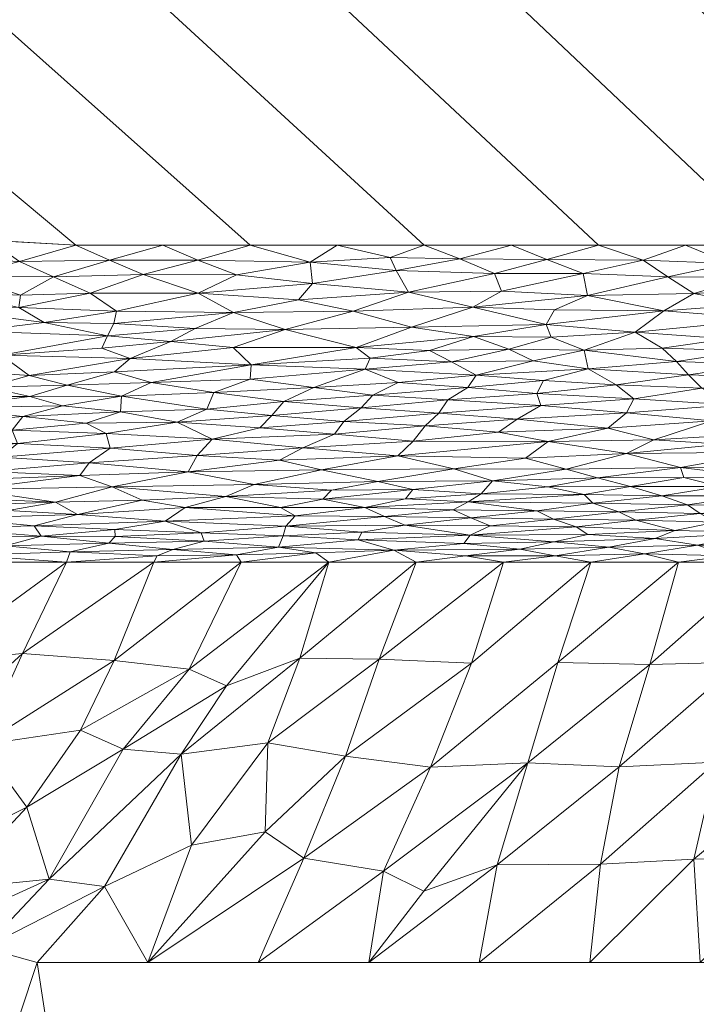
# Model space of a CAD drawing. Header units: millimetres. Extents: x -300 to 300, y 0 to 450.
# Tile 35 of 256: x -225 to -168, y 110 to 192. Entities that reach past the tile are written whole.
import ezdxf

# ---------------------------------------------------------------- set-up
doc = ezdxf.new("R2010")
doc.units = ezdxf.units.MM
doc.layers.add('A-GENM', color=13, linetype='Continuous')

# ---------------------------------------------------------------- blocks, each defined once
blk = doc.blocks.new('MODEL_CCAS0420-1080410R0 - MODEL_CCAS0420-1080410R0-453240-Preview')
at = {"layer": 'A-GENM', "lineweight": 9}
mesh = blk.add_polyface(dxfattribs=at)
corners = [(-296.159, -20, -110), (-295.657, -15.55, -110), (-294.177, -11.323, -110), (-291.793, -7.531, -110), (-288.625, -4.364, -110), (-284.831, -1.981, -110), (-280.602, -0.502, -110), (-276.147, 0, -110), (276.147, 0, -110), (280.596, -0.501, -110), (284.825, -1.978, -110), (288.619, -4.359, -110), (291.788, -7.525, -110), (294.174, -11.316, -110), (295.656, -15.545, -110), (296.159, -20, -110), (296.159, -426.171, -110), (295.658, -430.617, -110), (294.182, -434.842, -110), (291.802, -438.632, -110), (288.638, -441.797, -110), (284.848, -444.179, -110), (280.622, -445.657, -110), (276.171, -446.159, -110), (-276.171, -446.159, -110), (-280.617, -445.658, -110), (-284.842, -444.182, -110), (-288.632, -441.802, -110), (-291.797, -438.638, -110), (-294.179, -434.848, -110), (-295.657, -430.622, -110), (-296.159, -426.171, -110)]
mesh.append_faces([[corners[k] for k in face] for face in [(15, 12, 13, 14)]], dxfattribs={"vtx0": -1})
mesh.append_faces([[corners[k] for k in face] for face in [(16, 8, 15)]], dxfattribs={"vtx0": -1, "vtx1": -1})
mesh.append_faces([[corners[k] for k in face] for face in [(24, 31, 7, 8)]], dxfattribs={"vtx0": -1, "vtx1": -1, "vtx3": -1})
mesh.append_faces([[corners[k] for k in face] for face in [(31, 24, 25, 30), (18, 21, 22, 17), (17, 22, 23, 16)]], dxfattribs={"vtx0": -1, "vtx2": -1})
mesh.append_faces([[corners[k] for k in face] for face in [(0, 3, 4, 5), (0, 5, 6, 7)]], dxfattribs={"vtx0": -1, "vtx3": -1})
mesh.append_faces([[corners[k] for k in face] for face in [(28, 29, 27)]], dxfattribs={"vtx1": -1})
mesh.append_faces([[corners[k] for k in face] for face in [(25, 26, 30), (11, 12, 15, 10), (9, 10, 15, 8), (31, 0, 7)]], dxfattribs={"vtx1": -1, "vtx2": -1})
mesh.append_faces([[corners[k] for k in face] for face in [(23, 24, 8, 16)]], dxfattribs={"vtx1": -1, "vtx2": -1, "vtx3": -1})
mesh.append_faces([[corners[k] for k in face] for face in [(26, 27, 29, 30)]], dxfattribs={"vtx1": -1, "vtx3": -1})
mesh.append_faces([[corners[k] for k in face] for face in [(19, 20, 21, 18)]], dxfattribs={"vtx2": -1})
mesh.append_faces([[corners[k] for k in face] for face in [(0, 1, 2, 3)]], dxfattribs={"vtx3": -1})
mesh = blk.add_polyface(dxfattribs=at)
corners = [(-279.918, -2), (-292.651, -7.27), (-297.929, -20), (-297.929, -224.97), (-297.929, -429.94), (-292.661, -442.661), (-279.94, -447.929), (0, -447.929), (279.94, -447.929), (292.661, -442.661), (297.929, -429.94), (297.929, -224.97), (297.929, -20), (292.651, -7.27), (279.918, -2), (0, -2), (0, -3.5), (13.257, -3.5), (26.515, -3.5), (39.772, -3.5), (53.029, -3.5), (66.287, -3.5), (79.544, -3.5), (92.801, -3.5), (106.059, -3.5), (119.316, -3.5), (132.573, -3.5), (145.831, -3.5), (159.088, -3.5), (172.345, -3.5), (185.603, -3.5), (198.86, -3.5), (212.117, -3.5), (225.375, -3.5), (238.632, -3.5), (251.889, -3.5), (265.147, -3.5), (278.404, -3.5), (291.028, -7.487), (296.497, -19.511), (296.5, -32.769), (296.5, -46.026), (296.5, -59.283), (296.5, -72.541), (296.5, -85.798), (296.5, -99.055), (296.5, -112.313), (296.5, -125.57), (296.5, -138.827), (296.5, -152.085), (296.5, -165.342), (296.5, -178.599), (296.5, -191.857), (296.5, -205.114), (296.5, -218.371), (296.5, -231.629), (296.5, -244.886), (296.5, -258.143), (296.499, -271.401), (296.499, -284.658), (296.499, -297.915), (296.499, -311.173), (296.499, -324.43), (296.499, -337.687), (296.5, -350.945), (296.5, -364.202), (296.5, -377.459), (296.5, -390.717), (296.5, -403.974), (296.5, -417.231), (296.497, -430.489), (291.028, -442.513), (278.404, -446.5), (265.147, -446.5), (251.889, -446.5), (238.632, -446.5), (225.375, -446.5), (212.117, -446.5), (198.86, -446.5), (185.603, -446.5), (172.345, -446.5), (159.088, -446.5), (145.831, -446.5), (132.573, -446.5), (119.316, -446.5), (106.059, -446.5), (92.801, -446.5), (79.544, -446.5), (66.287, -446.5), (53.029, -446.5), (39.772, -446.5), (26.515, -446.5), (13.257, -446.5), (0, -446.5), (-12.926, -446.5), (-25.852, -446.5), (-38.777, -446.5), (-51.703, -446.5), (-64.629, -446.5), (-77.555, -446.5), (-90.48, -446.5), (-103.406, -446.5), (-116.332, -446.5), (-129.258, -446.5), (-142.183, -446.5), (-155.109, -446.5), (-168.035, -446.5), (-180.961, -446.5), (-193.887, -446.5), (-206.812, -446.5), (-219.738, -446.5), (-232.664, -446.5), (-245.59, -446.5), (-258.515, -446.5), (-271.441, -446.5), (-284.356, -445.968), (-294.544, -438.124), (-296.5, -425.35), (-296.5, -412.424), (-296.5, -399.498), (-296.5, -386.572), (-296.5, -373.646), (-296.5, -360.721), (-296.5, -347.795), (-296.499, -334.869), (-296.499, -321.943), (-296.499, -309.018), (-296.499, -296.092), (-296.499, -283.166), (-296.499, -270.24), (-296.5, -257.315), (-296.5, -244.389), (-296.5, -231.463), (-296.5, -218.537), (-296.5, -205.611), (-296.5, -192.686), (-296.5, -179.76), (-296.5, -166.834), (-296.5, -153.908), (-296.5, -140.983), (-296.5, -128.057), (-296.5, -115.131), (-296.5, -102.205), (-296.5, -89.28), (-296.5, -76.354), (-296.5, -63.428), (-296.5, -50.502), (-296.5, -37.576), (-296.5, -24.651), (-294.544, -11.876), (-284.356, -4.032), (-271.441, -3.5), (-258.515, -3.5), (-245.59, -3.5), (-232.664, -3.5), (-219.738, -3.5), (-206.812, -3.5), (-193.887, -3.5), (-180.961, -3.5), (-168.035, -3.5), (-155.109, -3.5), (-142.183, -3.5), (-129.258, -3.5), (-116.332, -3.5), (-103.406, -3.5), (-90.48, -3.5), (-77.555, -3.5), (-64.629, -3.5), (-51.703, -3.5), (-38.777, -3.5), (-25.852, -3.5), (-12.926, -3.5), (-294.538, -438.129), (-294.547, -438.108)]
mesh.append_faces([[corners[k] for k in face] for face in [(116, 172, 173)]])
mesh.append_faces([[corners[k] for k in face] for face in [(118, 4, 117), (6, 115, 5), (115, 6, 114), (7, 104, 6), (1, 150, 0), (151, 0, 150)]], dxfattribs={"vtx0": -1, "vtx1": -1})
mesh.append_faces([[corners[k] for k in face] for face in [(4, 124, 125), (7, 99, 100), (2, 148, 149), (149, 1, 2), (2, 141, 142), (0, 151, 152), (0, 160, 161, 15), (15, 165, 166), (15, 170, 171), (8, 81, 82, 7), (8, 72, 73), (11, 61, 62, 10), (12, 46, 47, 11), (38, 13, 14, 37), (13, 38, 39, 12)]], dxfattribs={"vtx0": -1, "vtx2": -1})
mesh.append_faces([[corners[k] for k in face] for face in [(4, 118, 119, 120), (4, 120, 121, 122), (3, 128, 129, 130), (3, 130, 131, 132), (3, 138, 139, 140), (0, 154, 155, 156), (0, 156, 157, 158), (15, 161, 162, 163), (15, 163, 164, 165), (8, 73, 74, 75), (7, 86, 87, 88), (7, 83, 84, 85), (10, 68, 69, 70), (11, 55, 56, 57), (14, 28, 29, 30), (14, 32, 33, 34), (15, 19, 20, 21), (12, 44, 45, 46), (11, 49, 50, 51), (11, 47, 48, 49), (12, 39, 40, 41)]], dxfattribs={"vtx0": -1, "vtx3": -1})
mesh.append_faces([[corners[k] for k in face] for face in [(123, 124, 4, 122), (127, 128, 3, 126), (113, 114, 6, 112), (111, 112, 6, 110), (109, 110, 6, 108), (107, 108, 6, 106), (96, 97, 7, 95), (105, 106, 6, 104), (103, 104, 7, 102), (101, 102, 7, 100), (98, 99, 7, 97), (94, 95, 7, 93), (135, 136, 3, 134), (137, 138, 3, 136), (133, 134, 3, 132), (145, 146, 2, 144), (147, 148, 2, 146), (143, 144, 2, 142), (149, 150, 1), (153, 154, 0, 152), (159, 160, 0, 158), (169, 170, 15, 168), (167, 168, 15, 166), (78, 79, 8, 77), (80, 81, 8, 79), (76, 77, 8, 75), (91, 92, 7, 90), (89, 90, 7, 88), (85, 86, 7), (82, 83, 7), (67, 68, 10, 66), (65, 66, 10, 64), (60, 61, 11, 59), (58, 59, 11, 57), (63, 64, 10, 62), (54, 55, 11, 53), (26, 27, 15, 25), (31, 32, 14, 30), (16, 17, 15, 171), (18, 19, 15, 17), (24, 25, 15, 23), (22, 23, 15, 21), (34, 35, 14), (52, 53, 11, 51), (36, 37, 14, 35), (42, 43, 12, 41), (43, 44, 12), (92, 93, 7)]], dxfattribs={"vtx1": -1, "vtx2": -1})
mesh.append_faces([[corners[k] for k in face] for face in [(3, 4, 125, 126), (2, 3, 140, 141), (71, 72, 8, 9), (70, 71, 9, 10), (27, 28, 14, 15)]], dxfattribs={"vtx1": -1, "vtx3": -1})
mesh.append_faces([[corners[k] for k in face] for face in [(4, 173, 117), (115, 172, 5)]], dxfattribs={"vtx2": -1})
mesh = blk.add_polyface(dxfattribs=at)
corners = [(0, -113.079, -5), (74.359, -113.079, -5), (148.718, -113.079, -5), (223.077, -113.079, -5), (294.5, -132.968, -5), (294.499, -81.318, -5), (294.499, -29.667, -5), (258.762, -5.5, -5), (206.609, -5.5, -5), (154.956, -5.5, -5), (103.303, -5.5, -5), (51.652, -5.5, -5), (0, -5.5, -5), (-59.752, -5.5, -5), (-119.504, -5.5, -5), (-179.256, -5.5, -5), (-239.009, -5.5, -5), (-294.499, -25.775, -5), (-289.1, -8.453, -5), (-294.499, -73.214, -5), (-294.5, -132.968, -5), (-275.116, -113.088, -5), (-244.547, -113.079, -5), (-213.979, -113.079, -5), (-183.41, -113.079, -5), (-152.842, -113.079, -5), (-122.274, -113.079, -5), (-91.705, -113.079, -5), (-61.137, -113.079, -5), (-30.568, -113.079, -5), (-119.5, -65, -5), (-114.374, -52.626, -5), (-102, -47.5, -5), (-89.626, -52.626, -5), (-84.5, -65, -5), (-89.626, -77.374, -5), (-102, -82.5, -5), (-114.374, -77.374, -5), (17.5, -65, -5), (12.374, -77.374, -5), (0, -82.5, -5), (-12.374, -77.374, -5), (-17.5, -65, -5), (-12.374, -52.626, -5), (0, -47.5, -5), (12.374, -52.626, -5), (119.5, -65, -5), (114.374, -77.374, -5), (102, -82.5, -5), (89.626, -77.374, -5), (84.5, -65, -5), (89.626, -52.626, -5), (102, -47.5, -5), (114.374, -52.626, -5), (-290.42, -24.284, -5)]
mesh.append_faces([[corners[k] for k in face] for face in [(18, 17, 54)]])
mesh.append_faces([[corners[k] for k in face] for face in [(32, 14, 31), (42, 29, 41), (50, 1, 49), (8, 3, 7), (53, 10, 52)]], dxfattribs={"vtx0": -1, "vtx1": -1})
mesh.append_faces([[corners[k] for k in face] for face in [(13, 34, 42, 43)]], dxfattribs={"vtx0": -1, "vtx1": -1, "vtx3": -1})
mesh.append_faces([[corners[k] for k in face] for face in [(30, 24, 25, 37), (16, 22, 23, 15), (35, 27, 28, 34), (37, 25, 26, 36), (36, 26, 27, 35), (31, 14, 15, 30), (13, 33, 34), (0, 40, 41, 29), (11, 50, 51, 10), (12, 44, 45, 11), (10, 51, 52)]], dxfattribs={"vtx0": -1, "vtx2": -1})
mesh.append_faces([[corners[k] for k in face] for face in [(19, 21, 22, 16), (15, 23, 24, 30), (11, 45, 38, 50)]], dxfattribs={"vtx0": -1, "vtx2": -1, "vtx3": -1})
mesh.append_faces([[corners[k] for k in face] for face in [(20, 21, 19)]], dxfattribs={"vtx1": -1})
mesh.append_faces([[corners[k] for k in face] for face in [(47, 48, 2)]], dxfattribs={"vtx1": -1, "vtx2": -1})
mesh.append_faces([[corners[k] for k in face] for face in [(28, 29, 42, 34), (38, 39, 1, 50), (46, 47, 2, 9)]], dxfattribs={"vtx1": -1, "vtx2": -1, "vtx3": -1})
mesh.append_faces([[corners[k] for k in face] for face in [(13, 14, 32, 33), (12, 13, 43, 44), (39, 40, 0, 1), (48, 49, 1, 2), (2, 3, 8, 9), (53, 46, 9, 10)]], dxfattribs={"vtx1": -1, "vtx3": -1})
mesh.append_faces([[corners[k] for k in face] for face in [(16, 54, 19), (5, 6, 7)]], dxfattribs={"vtx2": -1})
mesh.append_faces([[corners[k] for k in face] for face in [(3, 4, 5, 7)]], dxfattribs={"vtx2": -1, "vtx3": -1})
mesh = blk.add_polyface(dxfattribs=at)
corners = [(171.54, -138.149, -44.48), (169.145, -146.746, -58.018), (179.284, -138.318, -44.746), (174.131, -129.553, -30.944), (165.956, -129.934, -31.543), (164.01, -138.34, -44.78), (181.794, -129.89, -31.474), (149.814, -130.477, -32.398), (148.581, -138.611, -45.208), (158.123, -129.814, -31.354), (156.019, -138.277, -44.681), (154.436, -146.746, -58.018), (161.791, -146.746, -58.018), (167.828, -121.768, -18.684), (175.681, -121.339, -18.008), (140.743, -138.25, -44.639), (152.274, -123.984, -22.174), (158.013, -113.079, -5), (147.463, -123.048, -20.7), (147.082, -146.746, -58.018), (158.708, -122.013, -19.069), (167.308, -113.079, -5), (184.379, -121.293, -17.935), (176.499, -146.746, -58.018), (185.897, -113.079, -5), (176.602, -113.079, -5), (148.718, -113.079, -5)]
mesh.append_faces([[corners[k] for k in face] for face in [(23, 2, 1), (21, 13, 25), (26, 18, 17)]], dxfattribs={"vtx0": -1, "vtx1": -1})
mesh.append_faces([[corners[k] for k in face] for face in [(0, 1, 2), (3, 4, 5), (0, 2, 6), (7, 8, 9), (10, 11, 5), (0, 5, 12), (13, 4, 14), (15, 8, 7), (16, 17, 18), (9, 8, 10), (19, 10, 8), (3, 14, 4), (20, 7, 9), (13, 21, 20), (4, 9, 10), (5, 0, 3), (10, 5, 4), (3, 22, 14), (6, 3, 0), (13, 14, 25), (9, 4, 13), (13, 20, 9), (7, 20, 16), (17, 16, 20), (18, 7, 16)]], dxfattribs={"vtx0": -1, "vtx1": -1, "vtx2": -1})
mesh.append_faces([[corners[k] for k in face] for face in [(10, 19, 11), (0, 12, 1), (20, 21, 17)]], dxfattribs={"vtx0": -1, "vtx2": -1})
mesh.append_faces([[corners[k] for k in face] for face in [(11, 12, 5), (24, 25, 14)]], dxfattribs={"vtx1": -1, "vtx2": -1})
mesh = blk.add_polyface(dxfattribs=at)
corners = [(181.794, -129.89, -31.474), (184.379, -121.293, -17.935), (174.131, -129.553, -30.944), (203.912, -124.077, -22.319), (200.665, -121.867, -18.84), (197.152, -130.442, -32.344), (194.312, -138.594, -45.181), (186.56, -138.271, -44.673), (183.853, -146.746, -58.018), (213.782, -113.079, -5), (209.134, -113.079, -5), (204.487, -113.079, -5), (179.284, -138.318, -44.746), (190, -129.521, -30.893), (210.966, -130.597, -32.587), (203.684, -131.56, -34.103), (200.985, -138.671, -45.302), (198.561, -146.746, -58.018), (210.296, -137.766, -43.876), (207.161, -136.35, -41.647), (193.938, -120.763, -17.101), (175.681, -121.339, -18.008), (185.897, -113.079, -5), (176.499, -146.746, -58.018), (191.207, -146.746, -58.018), (190.549, -119.076, -14.444), (195.192, -113.079, -5), (205.915, -146.746, -58.018), (210.096, -122.962, -20.563)]
mesh.append_faces([[corners[k] for k in face] for face in [(24, 6, 8)]], dxfattribs={"vtx0": -1, "vtx1": -1})
mesh.append_faces([[corners[k] for k in face] for face in [(0, 1, 2), (3, 4, 5), (6, 7, 8), (6, 5, 7), (12, 13, 0), (14, 15, 16), (17, 18, 19), (20, 0, 13), (21, 1, 22), (5, 4, 13), (13, 4, 20), (13, 7, 5), (25, 0, 20), (16, 6, 24), (20, 4, 11), (15, 5, 6), (20, 26, 25), (4, 3, 9), (6, 16, 15), (16, 19, 14), (15, 28, 3), (15, 3, 5), (26, 1, 25), (0, 25, 1), (17, 19, 16)]], dxfattribs={"vtx0": -1, "vtx1": -1, "vtx2": -1})
mesh.append_faces([[corners[k] for k in face] for face in [(12, 23, 7, 13)]], dxfattribs={"vtx0": -1, "vtx1": -1, "vtx2": -1, "vtx3": -1})
mesh.append_faces([[corners[k] for k in face] for face in [(7, 23, 8), (16, 24, 17), (18, 17, 27)]], dxfattribs={"vtx0": -1, "vtx2": -1})
mesh.append_faces([[corners[k] for k in face] for face in [(4, 9, 10, 11)]], dxfattribs={"vtx0": -1, "vtx3": -1})
mesh.append_faces([[corners[k] for k in face] for face in [(26, 22, 1), (11, 26, 20)]], dxfattribs={"vtx1": -1, "vtx2": -1})
mesh = blk.add_polyface(dxfattribs=at)
corners = [(224.333, -139.072, -45.933), (231.13, -132.86, -36.151), (227.792, -131.398, -33.849), (230.404, -119.241, -14.704), (222.073, -120.086, -16.035), (223.946, -126.144, -25.574), (216.604, -138.475, -44.993), (213.269, -146.746, -58.018), (232.156, -138.338, -44.777), (220.623, -146.746, -58.018), (215.851, -131.017, -33.248), (210.966, -130.597, -32.587), (207.161, -136.35, -41.647), (210.096, -122.962, -20.563), (217.408, -119.488, -15.093), (213.782, -113.079, -5), (205.915, -146.746, -58.018), (210.296, -137.766, -43.876), (219.452, -132.626, -35.782), (234.037, -121.141, -17.696), (203.684, -131.56, -34.103), (227.978, -146.746, -58.018), (232.005, -115.565, -5), (227.541, -114.322, -5), (236.468, -116.808, -5), (203.912, -124.077, -22.319), (223.077, -113.079, -5)]
mesh.append_faces([[corners[k] for k in face] for face in [(15, 14, 26), (26, 14, 23)]], dxfattribs={"vtx0": -1, "vtx1": -1})
mesh.append_faces([[corners[k] for k in face] for face in [(0, 1, 2), (3, 4, 5), (0, 6, 7), (8, 0, 9), (10, 11, 12), (13, 14, 15), (11, 4, 14), (16, 6, 17), (18, 5, 10), (19, 3, 5), (11, 13, 20), (18, 2, 5), (6, 0, 2), (22, 4, 3), (2, 19, 5), (4, 23, 14), (4, 11, 10), (15, 25, 13), (10, 12, 17), (18, 17, 6), (4, 10, 5), (17, 18, 10), (2, 18, 6), (8, 1, 0), (11, 14, 13)]], dxfattribs={"vtx0": -1, "vtx1": -1, "vtx2": -1})
mesh.append_faces([[corners[k] for k in face] for face in [(6, 16, 7), (8, 9, 21), (4, 22, 23)]], dxfattribs={"vtx0": -1, "vtx2": -1})
mesh.append_faces([[corners[k] for k in face] for face in [(7, 9, 0), (24, 22, 3)]], dxfattribs={"vtx1": -1, "vtx2": -1})
mesh = blk.add_polyface(dxfattribs=at)
corners = [(164.863, -147.292, -59.006), (167.535, -148.198, -60.544), (172.003, -147.452, -59.302), (169.145, -146.745, -58.018), (161.791, -146.745, -58.018), (168.381, -151.57, -65.276), (160.342, -151.458, -65.051), (163.049, -152.339, -66.112), (162.075, -149.259, -62.143), (169.445, -149.409, -62.415), (171.088, -148.732, -61.409), (165.645, -153.107, -66.985), (168.672, -153.865, -67.807), (173.162, -153.12, -67.099), (161.736, -156.021, -69.669), (173.505, -155.898, -69.743), (168.974, -154.731, -68.645), (157.906, -154.793, -68.545), (174.155, -150.982, -64.608), (167.318, -150.835, -64.347), (170.545, -152.328, -66.191), (176.336, -151.709, -65.537), (175.936, -153.842, -67.887), (161.695, -153.851, -67.698), (165.426, -156.691, -70.261), (155.075, -150.053, -63.206), (165.975, -150.128, -63.4), (157.808, -148.548, -61.05), (161.023, -147.883, -60.003), (160.394, -150.68, -64.08), (172.724, -150.285, -63.675), (155.851, -153.477, -67.244), (157.335, -147.287, -58.983), (175.004, -148.024, -60.29), (171.208, -157.05, -70.624), (176.768, -149.08, -61.979)]
mesh.append_faces([[corners[k] for k in face] for face in [(0, 1, 2), (5, 6, 7), (8, 9, 10), (11, 12, 13), (14, 15, 16), (17, 14, 16), (18, 19, 5), (20, 21, 5), (22, 12, 16), (16, 12, 23), (24, 15, 14), (8, 25, 26), (9, 8, 26), (8, 1, 27), (28, 27, 1), (7, 20, 5), (6, 19, 29), (6, 5, 19), (11, 20, 7), (30, 19, 18), (19, 26, 29), (19, 30, 26), (13, 20, 11), (12, 11, 23), (7, 31, 11), (23, 11, 31), (16, 23, 17), (0, 2, 3), (28, 0, 32), (33, 2, 1), (0, 4, 32), (0, 28, 1), (10, 33, 1), (15, 24, 34), (9, 26, 30), (10, 9, 35), (8, 10, 1)]], dxfattribs={"vtx0": -1, "vtx1": -1, "vtx2": -1})
mesh.append_faces([[corners[k] for k in face] for face in [(3, 4, 0)]], dxfattribs={"vtx1": -1, "vtx2": -1})
mesh = blk.add_polyface(dxfattribs=at)
corners = [(178.577, -154.589, -68.654), (181.991, -155.503, -69.538), (188.031, -154.618, -68.828), (179.621, -148.455, -61.019), (187.2, -148.328, -60.853), (182.487, -147.853, -60.031), (179.51, -147.29, -59.03), (175.004, -148.024, -60.29), (179.649, -150.378, -63.869), (174.155, -150.982, -64.608), (181.053, -151.075, -64.804), (185.727, -152.494, -66.58), (177.062, -152.435, -66.396), (180.111, -153.092, -67.165), (170.545, -152.328, -66.191), (176.336, -151.709, -65.537), (172.724, -150.285, -63.675), (177.734, -149.735, -62.953), (169.445, -149.409, -62.415), (173.505, -155.898, -69.743), (184.973, -149.799, -63.109), (175.936, -153.842, -67.887), (168.974, -154.731, -68.645), (184.782, -153.605, -67.774), (180.11, -156.896, -70.648), (171.208, -157.05, -70.624), (176.768, -149.08, -61.979), (186.655, -149.02, -61.959), (168.381, -151.57, -65.276), (173.162, -153.12, -67.099), (186.828, -151.823, -65.805), (186.606, -150.472, -64.068), (168.672, -153.865, -67.807), (169.145, -146.745, -58.018), (172.003, -147.452, -59.302), (176.499, -146.745, -58.018), (171.088, -148.732, -61.409), (187.06, -147.298, -59.059), (183.853, -146.745, -58.018)]
mesh.append_faces([[corners[k] for k in face] for face in [(33, 34, 35)]], dxfattribs={"vtx0": -1, "vtx1": -1})
mesh.append_faces([[corners[k] for k in face] for face in [(0, 1, 2), (3, 4, 5), (6, 7, 5), (8, 9, 10), (11, 12, 13), (14, 12, 15), (16, 17, 18), (0, 19, 1), (20, 17, 8), (21, 22, 0), (23, 13, 21), (0, 22, 19), (19, 24, 1), (25, 24, 19), (26, 17, 27), (9, 28, 15), (12, 14, 29), (10, 9, 15), (16, 9, 8), (30, 10, 15), (17, 16, 8), (8, 10, 31), (17, 26, 18), (27, 17, 20), (13, 12, 29), (21, 13, 29), (21, 29, 32), (23, 21, 0), (12, 30, 15), (6, 35, 34), (3, 5, 7), (36, 3, 7), (27, 3, 26), (7, 6, 34), (6, 5, 37), (36, 26, 3)]], dxfattribs={"vtx0": -1, "vtx1": -1, "vtx2": -1})
mesh.append_faces([[corners[k] for k in face] for face in [(38, 35, 6)]], dxfattribs={"vtx1": -1, "vtx2": -1})
mesh = blk.add_polyface(dxfattribs=at)
corners = [(187.06, -147.298, -59.059), (183.853, -146.745, -58.018), (179.51, -147.29, -59.03), (179.649, -150.378, -63.869), (186.606, -150.472, -64.068), (184.973, -149.799, -63.109), (179.621, -148.455, -61.019), (186.655, -149.02, -61.959), (187.2, -148.328, -60.853), (191.479, -152.86, -67.073), (199.043, -152.06, -66.255), (192.1, -152.069, -66.171), (199.177, -154.525, -68.918), (194.435, -153.538, -67.849), (188.031, -154.618, -68.828), (184.782, -153.605, -67.774), (192.74, -155.685, -69.87), (181.991, -155.503, -69.538), (191.447, -156.932, -70.861), (190.439, -158.222, -71.768), (198.08, -157.511, -71.404), (185.727, -152.494, -66.58), (186.828, -151.823, -65.805), (178.577, -154.589, -68.654), (193.857, -150.584, -64.299), (192.167, -149.878, -63.29), (195.78, -149.265, -62.408), (180.11, -156.896, -70.648), (184.279, -157.695, -71.303), (191.207, -146.745, -58.018), (193.079, -147.77, -59.926), (198.561, -146.746, -58.018), (196.076, -148.623, -61.393), (181.053, -151.075, -64.804), (188.101, -151.17, -65.007), (195.525, -151.36, -65.342), (177.062, -152.435, -66.396), (180.111, -153.092, -67.165), (182.487, -147.853, -60.031)]
mesh.append_faces([[corners[k] for k in face] for face in [(29, 30, 31), (1, 0, 29)]], dxfattribs={"vtx0": -1, "vtx1": -1})
mesh.append_faces([[corners[k] for k in face] for face in [(0, 1, 2), (3, 4, 5), (6, 7, 8), (9, 10, 11), (12, 13, 14), (14, 13, 15), (16, 12, 14), (17, 16, 14), (18, 19, 20), (13, 9, 15), (21, 11, 22), (23, 14, 15), (4, 24, 25), (26, 7, 25), (16, 27, 18), (28, 18, 27), (16, 17, 27), (18, 28, 19), (7, 26, 32), (32, 30, 8), (4, 33, 34), (25, 7, 5), (24, 4, 34), (25, 5, 4), (35, 24, 34), (22, 11, 35), (22, 36, 21), (21, 37, 15), (22, 35, 34), (9, 11, 21), (15, 9, 21), (33, 22, 34), (32, 8, 7), (30, 38, 8), (38, 30, 0), (30, 29, 0)]], dxfattribs={"vtx0": -1, "vtx1": -1, "vtx2": -1})
mesh = blk.add_polyface(dxfattribs=at)
corners = [(210.377, -154.348, -68.934), (204.833, -153.283, -67.74), (199.177, -154.525, -68.918), (202.379, -148.975, -62.006), (202.79, -148.028, -60.422), (196.076, -148.623, -61.393), (193.079, -147.77, -59.926), (192.74, -155.685, -69.87), (191.447, -156.932, -70.861), (200.73, -156.381, -70.587), (195.525, -151.36, -65.342), (202.621, -151.344, -65.413), (201.382, -150.642, -64.465), (202.695, -155.347, -69.741), (198.08, -157.511, -71.404), (208.357, -157.109, -71.289), (194.435, -153.538, -67.849), (209.637, -155.728, -70.197), (191.479, -152.86, -67.073), (198.319, -152.824, -67.134), (199.043, -152.06, -66.255), (193.857, -150.584, -64.299), (192.1, -152.069, -66.171), (202.156, -149.788, -63.257), (209.295, -149.229, -62.467), (197.273, -158.573, -72.114), (204.349, -158.053, -71.892), (209.039, -148.511, -61.291), (206.328, -147.384, -59.265), (199.635, -147.553, -59.56), (205.915, -146.746, -58.018), (198.561, -146.746, -58.018), (195.78, -149.265, -62.408), (192.167, -149.878, -63.29), (212.328, -150.216, -63.992), (207.224, -152.292, -66.651), (210.649, -151.359, -65.539)]
mesh.append_faces([[corners[k] for k in face] for face in [(0, 1, 2), (3, 4, 5), (6, 5, 4), (7, 8, 9), (10, 11, 12), (7, 9, 13), (14, 15, 9), (8, 14, 9), (1, 16, 2), (17, 9, 15), (17, 13, 9), (18, 19, 20), (21, 10, 12), (10, 22, 20), (3, 23, 24), (14, 25, 26), (13, 0, 2), (14, 26, 15), (27, 4, 3), (4, 28, 29), (5, 32, 3), (33, 21, 23), (23, 3, 32), (34, 23, 12), (29, 6, 4), (23, 32, 33), (23, 21, 12), (10, 20, 11), (35, 11, 20), (36, 12, 11), (18, 16, 19), (16, 1, 19), (35, 19, 1), (7, 13, 2), (30, 29, 28), (31, 6, 29), (19, 35, 20)]], dxfattribs={"vtx0": -1, "vtx1": -1, "vtx2": -1})
mesh.append_faces([[corners[k] for k in face] for face in [(29, 30, 31)]], dxfattribs={"vtx0": -1, "vtx2": -1})
mesh = blk.add_polyface(dxfattribs=at)
corners = [(216.536, -148.927, -62.042), (209.039, -148.511, -61.291), (209.295, -149.229, -62.467), (206.328, -147.384, -59.265), (213.269, -146.746, -58.018), (205.915, -146.746, -58.018), (202.379, -148.975, -62.006), (219.681, -150.769, -64.867), (212.328, -150.216, -63.992), (210.649, -151.359, -65.539), (210.377, -154.348, -68.934), (218.706, -155.12, -69.817), (219.505, -154.035, -68.776), (201.382, -150.642, -64.465), (202.156, -149.788, -63.257), (209.637, -155.728, -70.197), (208.357, -157.109, -71.289), (216.935, -156.341, -70.842), (207.224, -152.292, -66.651), (214.249, -151.96, -66.352), (216.79, -153.104, -67.735), (204.833, -153.283, -67.74), (221.536, -151.814, -66.278), (202.621, -151.344, -65.413), (223.34, -149.801, -63.498), (211.304, -158.522, -72.324), (204.349, -158.053, -71.892), (217.291, -157.575, -71.79), (212.991, -147.275, -59.072), (211.673, -147.826, -60.104), (217.043, -148.363, -61.089), (220.313, -147.629, -59.774), (216.551, -149.505, -62.969), (202.79, -148.028, -60.422), (220.623, -146.746, -58.018), (202.695, -155.347, -69.741), (218.953, -158.442, -72.409)]
mesh.append_faces([[corners[k] for k in face] for face in [(0, 1, 2), (2, 1, 6), (7, 8, 9), (10, 11, 12), (8, 13, 9), (14, 8, 2), (15, 16, 17), (9, 18, 19), (10, 20, 21), (19, 20, 22), (9, 23, 18), (8, 7, 24), (25, 16, 26), (17, 16, 27), (17, 11, 15), (11, 10, 15), (25, 27, 16), (10, 12, 20), (19, 7, 9), (28, 3, 29), (30, 31, 29), (1, 30, 29), (8, 24, 32), (33, 1, 29), (29, 3, 33), (4, 3, 28), (2, 8, 32), (10, 35, 15), (29, 31, 28), (34, 28, 31), (25, 36, 27), (20, 18, 21), (20, 19, 18), (7, 19, 22), (1, 0, 30), (2, 32, 0)]], dxfattribs={"vtx0": -1, "vtx1": -1, "vtx2": -1})
mesh.append_faces([[corners[k] for k in face] for face in [(3, 4, 5), (28, 34, 4)]], dxfattribs={"vtx0": -1, "vtx2": -1})
mesh = blk.add_polyface(dxfattribs=at)
corners = [(216.935, -156.341, -70.842), (226.13, -155.577, -70.364), (218.706, -155.12, -69.817), (220.313, -147.629, -59.774), (225.773, -148.13, -60.73), (228.758, -147.352, -59.265), (217.043, -148.363, -61.089), (222.745, -148.948, -62.13), (234.636, -148.923, -62.19), (233.078, -157.228, -71.832), (224.751, -156.728, -71.295), (225.181, -157.85, -72.128), (230.203, -150.467, -64.573), (223.34, -149.801, -63.498), (219.681, -150.769, -64.867), (216.79, -153.104, -67.735), (228.777, -152.875, -67.674), (221.536, -151.814, -66.278), (218.953, -158.442, -72.409), (224.281, -158.997, -72.852), (232.05, -158.374, -72.606), (227.351, -154.39, -69.274), (219.505, -154.035, -68.776), (217.291, -157.575, -71.79), (233.19, -156.099, -70.945), (234.563, -154.971, -69.968), (230.75, -153.596, -68.513), (225.527, -151.11, -65.414), (216.551, -149.505, -62.969), (231.62, -151.458, -65.967), (220.623, -146.746, -58.018), (227.978, -146.746, -58.018), (233.491, -147.768, -60.094), (216.536, -148.927, -62.042), (231.183, -149.618, -63.298), (230.06, -152.155, -66.835)]
mesh.append_faces([[corners[k] for k in face] for face in [(30, 5, 31)]], dxfattribs={"vtx0": -1, "vtx1": -1})
mesh.append_faces([[corners[k] for k in face] for face in [(0, 1, 2), (3, 4, 5), (3, 6, 4), (4, 7, 8), (9, 10, 11), (6, 7, 4), (12, 13, 14), (15, 16, 17), (10, 1, 0), (11, 18, 19), (11, 19, 20), (1, 21, 2), (21, 22, 2), (10, 0, 23), (11, 10, 23), (10, 24, 1), (1, 25, 21), (22, 16, 15), (20, 9, 11), (11, 23, 18), (10, 9, 24), (22, 21, 26), (14, 17, 27), (28, 13, 7), (29, 12, 27), (27, 12, 14), (5, 4, 32), (3, 5, 30), (7, 33, 28), (7, 13, 34), (29, 17, 35), (17, 16, 35), (33, 7, 6), (22, 26, 16), (29, 27, 17), (7, 34, 8), (12, 34, 13)]], dxfattribs={"vtx0": -1, "vtx1": -1, "vtx2": -1})
mesh = blk.add_polyface(dxfattribs=at)
corners = [(170.365, -167.886, -75.123), (167.846, -169.348, -75.221), (176.778, -169.187, -75.269), (163.214, -170.704, -75.218), (157.603, -171.523, -75.173), (164.791, -171.872, -75.17), (161.859, -169.688, -75.201), (174.364, -161.66, -73.434), (167.176, -161.393, -73.208), (168.289, -162.507, -73.714), (172.767, -166.115, -74.864), (161.496, -167.205, -74.958), (170.51, -164.76, -74.513), (165.039, -165.54, -74.657), (165.426, -156.691, -70.261), (162.658, -157.561, -70.869), (171.208, -157.05, -70.624), (166.338, -158.644, -71.663), (173.518, -159.308, -72.186), (175.088, -158.031, -71.39), (163.361, -164.518, -74.362), (164.707, -159.981, -72.443), (156.502, -158.328, -71.31), (154.309, -159.294, -71.893), (172.875, -160.501, -72.846), (159.724, -161.238, -73.03), (161.343, -162.276, -73.526), (162.277, -163.369, -73.969), (169.305, -163.627, -74.147), (176.741, -163.009, -74.022), (158.209, -165.672, -74.619), (163.08, -168.429, -75.126), (172.101, -172.15, -75.162), (170.027, -170.755, -75.243), (168.538, -173.422, -75), (161.21, -173.422, -75)]
mesh.append_faces([[corners[k] for k in face] for face in [(34, 5, 35)]], dxfattribs={"vtx0": -1, "vtx1": -1})
mesh.append_faces([[corners[k] for k in face] for face in [(0, 1, 2), (3, 4, 5), (3, 1, 6), (7, 8, 9), (0, 10, 11), (12, 13, 10), (14, 15, 16), (17, 18, 19), (12, 20, 13), (17, 21, 18), (19, 16, 17), (22, 17, 15), (23, 21, 17), (24, 8, 7), (17, 16, 15), (18, 21, 24), (8, 21, 25), (21, 8, 24), (9, 26, 27), (26, 8, 25), (28, 9, 27), (28, 29, 9), (20, 28, 27), (8, 26, 9), (30, 13, 20), (28, 20, 12), (11, 13, 30), (0, 31, 1), (10, 13, 11), (5, 32, 33), (33, 3, 5), (5, 34, 32), (4, 35, 5), (1, 3, 33), (2, 1, 33), (0, 11, 31), (31, 6, 1)]], dxfattribs={"vtx0": -1, "vtx1": -1, "vtx2": -1})
mesh = blk.add_polyface(dxfattribs=at)
corners = [(183.193, -173.422, -75), (180.222, -172.217, -75.17), (175.865, -173.422, -75), (172.101, -172.15, -75.162), (177.146, -171.039, -75.259), (176.778, -169.187, -75.269), (170.027, -170.755, -75.243), (175.088, -158.031, -71.39), (173.518, -159.308, -72.186), (182.709, -158.775, -72.002), (174.364, -161.66, -73.434), (181.05, -160.955, -73.199), (172.875, -160.501, -72.846), (168.289, -162.507, -73.714), (176.741, -163.009, -74.022), (180.479, -162.023, -73.681), (186.161, -162.497, -73.956), (184.279, -157.695, -71.303), (180.11, -156.896, -70.648), (171.208, -157.05, -70.624), (180.726, -159.928, -72.656), (179.577, -167.98, -75.206), (170.365, -167.886, -75.123), (181.351, -163.692, -74.322), (177.055, -164.573, -74.537), (183.41, -164.674, -74.641), (169.305, -163.627, -74.147), (170.51, -164.76, -74.513), (186.842, -161.44, -73.517), (172.767, -166.115, -74.864), (179.849, -165.67, -74.844), (184.01, -169.556, -75.322), (186.445, -168.199, -75.279), (180.275, -166.752, -75.054), (186.391, -165.73, -74.928), (184.621, -171.023, -75.287), (168.538, -173.422, -75)]
mesh.append_faces([[corners[k] for k in face] for face in [(0, 1, 2)]], dxfattribs={"vtx0": -1, "vtx1": -1})
mesh.append_faces([[corners[k] for k in face] for face in [(2, 1, 3), (4, 5, 6), (7, 8, 9), (10, 11, 12), (13, 14, 10), (15, 14, 16), (7, 9, 17), (18, 19, 7), (12, 20, 8), (10, 15, 11), (8, 20, 9), (17, 18, 7), (21, 22, 5), (23, 24, 25), (26, 27, 24), (11, 15, 28), (14, 15, 10), (11, 20, 12), (24, 29, 30), (31, 32, 5), (29, 22, 33), (30, 33, 34), (35, 4, 1), (1, 4, 3), (3, 4, 6), (31, 4, 35), (21, 5, 32), (4, 31, 5), (23, 16, 14), (14, 26, 24), (14, 24, 23), (29, 24, 27), (24, 30, 25), (29, 33, 30), (32, 33, 21), (22, 21, 33)]], dxfattribs={"vtx0": -1, "vtx1": -1, "vtx2": -1})
mesh.append_faces([[corners[k] for k in face] for face in [(36, 2, 3)]], dxfattribs={"vtx1": -1, "vtx2": -1})
mesh = blk.add_polyface(dxfattribs=at)
corners = [(191.597, -166.508, -75.125), (180.275, -166.752, -75.054), (186.445, -168.199, -75.279), (187.535, -172.279, -75.176), (184.621, -171.023, -75.287), (180.222, -172.217, -75.17), (193.382, -172.376, -75.173), (192.885, -171.288, -75.296), (192.705, -161.866, -73.793), (186.842, -161.44, -73.517), (186.161, -162.497, -73.956), (189.288, -159.301, -72.431), (188.524, -160.407, -73.036), (195.835, -159.723, -72.783), (180.726, -159.928, -72.656), (188.224, -163.599, -74.382), (181.351, -163.692, -74.322), (183.41, -164.674, -74.641), (197.273, -158.573, -72.114), (190.439, -158.222, -71.768), (194.853, -160.789, -73.33), (182.709, -158.775, -72.002), (184.279, -157.695, -71.303), (195.499, -162.988, -74.273), (195.085, -163.925, -74.574), (190.084, -164.565, -74.693), (181.05, -160.955, -73.199), (180.479, -162.023, -73.681), (196.243, -164.822, -74.835), (186.391, -165.73, -74.928), (196.514, -167.873, -75.334), (191.846, -169.463, -75.367), (190.521, -173.422, -75), (183.193, -173.422, -75), (184.01, -169.556, -75.322), (179.849, -165.67, -74.844)]
mesh.append_faces([[corners[k] for k in face] for face in [(32, 3, 33)]], dxfattribs={"vtx0": -1, "vtx1": -1})
mesh.append_faces([[corners[k] for k in face] for face in [(0, 1, 2), (3, 4, 5), (3, 6, 7), (8, 9, 10), (11, 12, 13), (14, 12, 11), (15, 16, 17), (11, 18, 19), (20, 13, 12), (14, 11, 21), (19, 21, 11), (22, 21, 19), (10, 15, 23), (24, 15, 25), (9, 8, 20), (9, 20, 12), (23, 8, 10), (26, 12, 14), (27, 10, 9), (12, 26, 9), (28, 25, 29), (30, 0, 2), (29, 0, 28), (31, 30, 2), (7, 31, 4), (3, 32, 6), (31, 2, 34), (4, 3, 7), (5, 33, 3), (4, 31, 34), (25, 15, 17), (10, 16, 15), (25, 17, 29), (35, 29, 17), (1, 0, 29), (15, 24, 23)]], dxfattribs={"vtx0": -1, "vtx1": -1, "vtx2": -1})
mesh = blk.add_polyface(dxfattribs=at)
corners = [(205.176, -173.422, -75), (209.577, -172.17, -75.232), (200.126, -171.98, -75.24), (196.514, -167.873, -75.334), (206.577, -167.743, -75.409), (202.23, -166.316, -75.204), (199.912, -170.204, -75.396), (201.097, -168.829, -75.418), (191.846, -169.463, -75.367), (196.243, -164.822, -74.835), (191.597, -166.508, -75.125), (199.806, -161.453, -73.721), (194.853, -160.789, -73.33), (192.705, -161.866, -73.793), (202.346, -160.263, -73.184), (195.835, -159.723, -72.783), (197.273, -158.573, -72.114), (203.352, -159.094, -72.542), (205.156, -162.158, -74.101), (195.499, -162.988, -74.273), (205.07, -163.346, -74.529), (208.212, -161.013, -73.653), (190.439, -158.222, -71.768), (198.08, -157.511, -71.404), (195.085, -163.925, -74.574), (189.288, -159.301, -72.431), (204.349, -158.053, -71.892), (208.801, -159.628, -72.947), (206.606, -164.807, -74.959), (209.538, -169.372, -75.476), (206.313, -170.91, -75.378), (192.885, -171.288, -75.296), (193.382, -172.376, -75.173), (197.848, -173.422, -75), (190.521, -173.422, -75), (209.796, -166.396, -75.296), (190.084, -164.565, -74.693)]
mesh.append_faces([[corners[k] for k in face] for face in [(0, 1, 2), (3, 4, 5), (6, 7, 8), (5, 9, 10), (11, 12, 13), (12, 14, 15), (16, 15, 17), (18, 19, 20), (19, 11, 13), (21, 14, 11), (22, 16, 23), (14, 17, 15), (20, 19, 24), (5, 10, 3), (25, 15, 16), (26, 16, 17), (11, 18, 21), (27, 17, 14), (19, 18, 11), (9, 5, 28), (14, 12, 11), (29, 4, 7), (7, 4, 3), (30, 29, 6), (2, 1, 30), (31, 2, 6), (32, 33, 2), (6, 2, 30), (8, 31, 6), (9, 28, 20), (2, 31, 32), (4, 35, 5), (24, 36, 9), (20, 24, 9), (8, 7, 3), (29, 7, 6)]], dxfattribs={"vtx0": -1, "vtx1": -1, "vtx2": -1})
mesh.append_faces([[corners[k] for k in face] for face in [(32, 34, 33)]], dxfattribs={"vtx0": -1, "vtx2": -1})
mesh.append_faces([[corners[k] for k in face] for face in [(33, 0, 2)]], dxfattribs={"vtx1": -1, "vtx2": -1})
mesh = blk.add_polyface(dxfattribs=at)
corners = [(206.606, -164.807, -74.959), (215.253, -163.894, -74.836), (205.07, -163.346, -74.529), (209.577, -172.17, -75.232), (212.504, -173.422, -75), (217.001, -172.169, -75.247), (216.423, -167.86, -75.501), (206.577, -167.743, -75.409), (209.538, -169.372, -75.476), (218.615, -169.372, -75.533), (216.592, -162.761, -74.499), (213.483, -161.864, -74.111), (216.002, -160.707, -73.635), (208.212, -161.013, -73.653), (205.156, -162.158, -74.101), (217.64, -164.755, -75.086), (211.841, -165.31, -75.133), (216.636, -166.818, -75.419), (209.796, -166.396, -75.296), (220.574, -161.657, -74.138), (208.801, -159.628, -72.947), (204.349, -158.053, -71.892), (203.352, -159.094, -72.542), (211.304, -158.522, -72.324), (218.953, -158.442, -72.409), (216.064, -159.39, -72.937), (222.486, -166.928, -75.488), (214.162, -170.946, -75.405), (221.703, -170.764, -75.463), (206.313, -170.91, -75.378), (205.176, -173.422, -75), (219.832, -173.422, -75), (202.346, -160.263, -73.184), (202.23, -166.316, -75.204), (220.959, -159.901, -73.308), (217.181, -165.79, -75.283)]
mesh.append_faces([[corners[k] for k in face] for face in [(4, 3, 30)]], dxfattribs={"vtx0": -1, "vtx1": -1})
mesh.append_faces([[corners[k] for k in face] for face in [(0, 1, 2), (3, 4, 5), (6, 7, 8), (8, 9, 6), (2, 1, 10), (11, 12, 13), (11, 13, 14), (15, 1, 16), (17, 18, 7), (1, 0, 16), (11, 19, 12), (13, 12, 20), (21, 22, 23), (20, 23, 22), (24, 23, 25), (11, 14, 2), (20, 12, 25), (17, 6, 26), (9, 8, 27), (28, 9, 27), (5, 28, 27), (5, 27, 3), (27, 29, 3), (8, 29, 27), (13, 20, 32), (23, 20, 25), (33, 18, 16), (12, 34, 25), (18, 17, 35), (7, 6, 17), (16, 18, 35), (16, 35, 15), (33, 16, 0), (10, 19, 11), (2, 10, 11)]], dxfattribs={"vtx0": -1, "vtx1": -1, "vtx2": -1})
mesh.append_faces([[corners[k] for k in face] for face in [(4, 31, 5)]], dxfattribs={"vtx1": -1, "vtx2": -1})
mesh = blk.add_polyface(dxfattribs=at)
corners = [(228.458, -166.177, -75.498), (226.096, -164.171, -75.058), (217.181, -165.79, -75.283), (224.631, -168.176, -75.609), (216.423, -167.86, -75.501), (218.615, -169.372, -75.533), (224.56, -172.045, -75.311), (235.978, -172.613, -75.365), (229.417, -170.859, -75.518), (223.754, -162.451, -74.497), (215.253, -163.894, -74.836), (235.115, -165.568, -75.275), (231.246, -159.727, -73.395), (232.05, -158.374, -72.606), (224.281, -158.997, -72.852), (216.064, -159.39, -72.937), (220.959, -159.901, -73.308), (227.266, -161.462, -74.165), (231.071, -160.699, -73.883), (223.702, -160.698, -73.76), (233.891, -163.167, -74.76), (220.574, -161.657, -74.138), (216.592, -162.761, -74.499), (222.486, -166.928, -75.488), (216.636, -166.818, -75.419), (216.002, -160.707, -73.635), (230.484, -169.475, -75.636), (233.373, -168.319, -75.607), (224.491, -169.224, -75.61), (221.703, -170.764, -75.463), (219.832, -173.422, -75), (227.148, -173.831, -75), (217.001, -172.169, -75.247), (218.953, -158.442, -72.409), (217.64, -164.755, -75.086)]
mesh.append_faces([[corners[k] for k in face] for face in [(0, 1, 2), (3, 4, 5), (6, 7, 8), (1, 9, 10), (11, 1, 0), (12, 13, 14), (15, 16, 14), (14, 16, 12), (17, 18, 19), (20, 17, 9), (9, 17, 21), (9, 22, 10), (4, 3, 23), (2, 24, 23), (16, 25, 19), (3, 26, 27), (8, 28, 29), (23, 27, 0), (28, 26, 3), (6, 32, 30), (7, 6, 31), (29, 6, 8), (8, 26, 28), (29, 32, 6), (27, 23, 3), (2, 23, 0), (1, 20, 9), (14, 33, 15), (12, 16, 19), (2, 1, 34), (1, 10, 34), (21, 17, 19), (25, 21, 19), (19, 18, 12), (21, 22, 9), (3, 5, 28), (29, 28, 5)]], dxfattribs={"vtx0": -1, "vtx1": -1, "vtx2": -1})
mesh.append_faces([[corners[k] for k in face] for face in [(6, 30, 31)]], dxfattribs={"vtx0": -1, "vtx2": -1})
mesh = blk.add_polyface(dxfattribs=at)
corners = [(0, -173.422, -75), (-14.655, -173.422, -75), (-29.311, -173.422, -75), (-43.966, -173.422, -75), (-58.622, -173.422, -75), (-73.277, -173.422, -75), (-87.933, -173.422, -75), (-102.588, -173.422, -75), (-117.244, -173.422, -75), (-131.899, -173.422, -75), (-146.554, -173.422, -75), (-161.21, -173.422, -75), (-175.865, -173.422, -75), (-190.521, -173.422, -75), (-205.176, -173.422, -75), (-219.832, -173.422, -75), (-234.463, -174.243, -75), (-245.907, -183.272, -75), (-248.8, -197.627, -75), (-248.796, -212.283, -75), (-248.796, -226.938, -75), (-248.797, -241.594, -75), (-248.799, -256.249, -75), (-248.8, -270.905, -75), (-248.8, -285.56, -75), (-248.8, -300.216, -75), (-248.8, -314.871, -75), (-248.8, -329.526, -75), (-248.8, -344.182, -75), (-248.8, -358.837, -75), (-248.755, -373.489, -75), (-245.906, -387.765, -75), (-234.452, -396.706, -75), (-219.832, -397.692, -75), (-205.176, -397.692, -75), (-190.521, -397.692, -75), (-175.865, -397.692, -75), (-161.21, -397.692, -75), (-146.554, -397.692, -75), (-131.899, -397.692, -75), (-117.244, -397.692, -75), (-102.588, -397.692, -75), (-87.933, -397.692, -75), (-73.277, -397.692, -75), (-58.622, -397.692, -75), (-43.966, -397.692, -75), (-29.311, -397.692, -75), (-14.655, -397.692, -75), (0, -397.692, -75), (14.655, -397.692, -75), (29.311, -397.692, -75), (43.966, -397.692, -75), (58.622, -397.692, -75), (73.277, -397.692, -75), (87.933, -397.692, -75), (102.588, -397.692, -75), (117.244, -397.692, -75), (131.899, -397.692, -75), (146.554, -397.692, -75), (161.21, -397.692, -75), (175.865, -397.692, -75), (190.521, -397.692, -75), (205.176, -397.692, -75), (219.832, -397.692, -75), (234.452, -396.706, -75), (245.906, -387.765, -75), (248.755, -373.489, -75), (248.8, -358.837, -75), (248.8, -344.182, -75), (248.8, -329.526, -75), (248.8, -314.871, -75), (248.8, -300.216, -75), (248.8, -285.56, -75), (248.8, -270.905, -75), (248.799, -256.249, -75), (248.797, -241.594, -75), (248.796, -226.938, -75), (248.796, -212.283, -75), (248.8, -197.627, -75), (245.907, -183.272, -75), (234.463, -174.243, -75), (219.832, -173.422, -75), (205.176, -173.422, -75), (190.521, -173.422, -75), (175.865, -173.422, -75), (161.21, -173.422, -75), (146.554, -173.422, -75), (131.899, -173.422, -75), (117.244, -173.422, -75), (102.588, -173.422, -75), (87.933, -173.422, -75), (73.277, -173.422, -75), (58.622, -173.422, -75), (43.966, -173.422, -75), (29.311, -173.422, -75), (14.655, -173.422, -75)]
mesh.append_faces([[corners[k] for k in face] for face in [(21, 13, 20)]], dxfattribs={"vtx0": -1, "vtx1": -1})
mesh.append_faces([[corners[k] for k in face] for face in [(57, 72, 87, 56)]], dxfattribs={"vtx0": -1, "vtx1": -1, "vtx2": -1})
mesh.append_faces([[corners[k] for k in face] for face in [(19, 14, 15, 18), (40, 8, 9, 39), (41, 7, 8, 40), (20, 13, 14, 19), (45, 2, 3, 44), (55, 88, 89, 54), (56, 87, 88, 55), (54, 89, 90, 53), (53, 90, 91, 52), (49, 95, 0, 48), (2, 45, 46), (7, 41, 42), (58, 71, 72, 57), (63, 66, 67), (95, 49, 50), (71, 58, 59)]], dxfattribs={"vtx0": -1, "vtx2": -1})
mesh.append_faces([[corners[k] for k in face] for face in [(4, 5, 44, 3), (92, 93, 52, 91)]], dxfattribs={"vtx1": -1, "vtx2": -1})
mesh.append_faces([[corners[k] for k in face] for face in [(9, 10, 24, 39)]], dxfattribs={"vtx1": -1, "vtx2": -1, "vtx3": -1})
mesh.append_faces([[corners[k] for k in face] for face in [(12, 13, 21, 22), (11, 12, 22, 23), (10, 11, 23, 24), (6, 7, 42, 43), (5, 6, 43, 44), (1, 2, 46, 47), (0, 1, 47, 48), (72, 73, 86, 87), (82, 83, 76, 77), (81, 82, 77, 78), (84, 85, 74, 75), (83, 84, 75, 76), (85, 86, 73, 74), (94, 95, 50, 51), (93, 94, 51, 52), (25, 26, 37, 38), (28, 29, 34, 35), (26, 27, 36, 37), (29, 30, 33, 34), (27, 28, 35, 36), (38, 39, 24, 25), (67, 68, 62, 63), (70, 71, 59, 60), (69, 70, 60, 61), (68, 69, 61, 62)]], dxfattribs={"vtx1": -1, "vtx3": -1})
mesh.append_faces([[corners[k] for k in face] for face in [(16, 17, 18, 15), (64, 65, 66, 63)]], dxfattribs={"vtx2": -1})
mesh.append_faces([[corners[k] for k in face] for face in [(78, 79, 80, 81), (30, 31, 32, 33)]], dxfattribs={"vtx3": -1})

msp = doc.modelspace()

# ---------------------------------------------------------------- block references
at = {"layer": 'A-GENM', "lineweight": 9, "rotation": 180}
msp.add_blockref('MODEL_CCAS0420-1080410R0 - MODEL_CCAS0420-1080410R0-453240-Preview', (0, 0, 850), dxfattribs=at)

doc.saveas('drawing.dxf')
